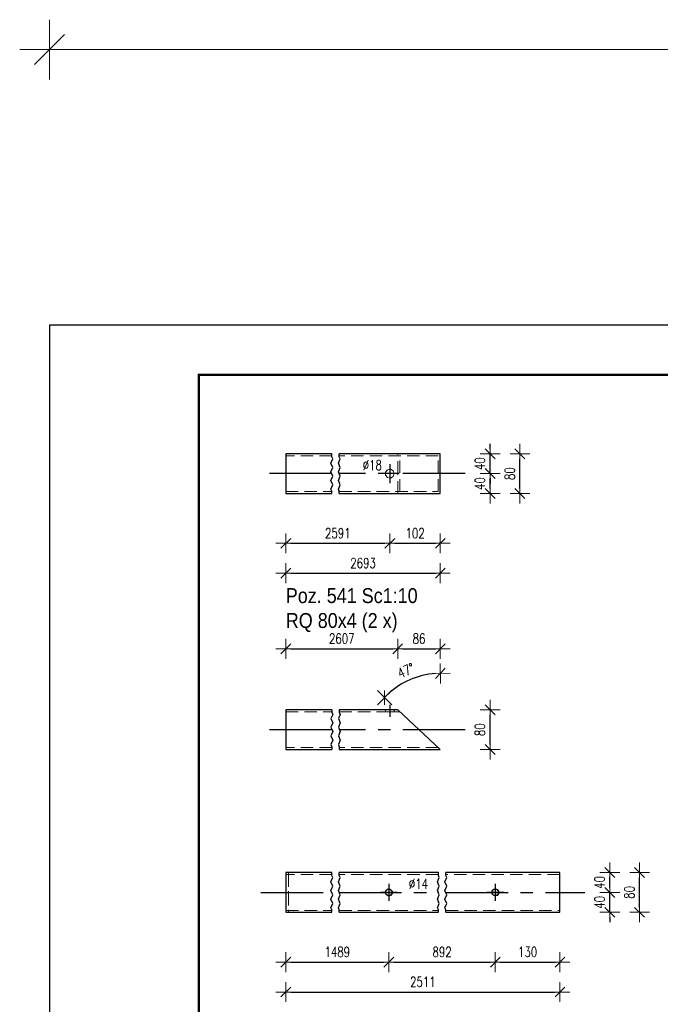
# Model space of a CAD drawing. Header units: millimetres. Extents: x -857 to -425, y 11503 to 11876.
# Tile 3 of 8: x -857 to -728, y 11664 to 11862. Entities that reach past the tile are written whole.
import ezdxf

# ---------------------------------------------------------------- set-up
doc = ezdxf.new("R2010")
doc.units = ezdxf.units.MM
doc.header["$LTSCALE"] = 10
doc.linetypes.add('HIDDEN', pattern=[0.375, 0.25, -0.125])
doc.linetypes.add('MITTE', pattern=[2, 1.25, -0.25, 0.25, -0.25])
doc.layers.get('Defpoints').update_dxf_attribs({"color": 1})
doc.layers.add('_FORMATKA', color=8, linetype='Continuous', plot=False)
for name, color, linetype, lineweight in [('_RAMKA', 7, 'Continuous', 35), ('PS_DIM', 4, 'Continuous', 13), ('PS_Hidden', 2, 'HIDDEN', 9), ('PS_Shape', 161, 'Continuous', 30), ('PS_SOLID', 7, 'Continuous', 30), ('PS_TEXT', 3, 'Continuous', 18)]:
    doc.layers.add(name, color=color, linetype=linetype, lineweight=lineweight)
doc.layers.add('PS_Mid', color=5, linetype='MITTE')
doc.styles.add('gil', font='txt', dxfattribs={"width": 0.9})
doc.styles.add('simplex', font='simplex.shx', dxfattribs={"width": 0.75})
doc.dimstyles.new('1_10_PRZ', dxfattribs={"dimtxt": 2, "dimasz": 1, "dimexe": 2, "dimexo": 5, "dimgap": 1, "dimtad": 1, "dimdec": 0, "dimlfac": 10, "dimtxsty": 'simplex', "dimblk": 'dimznak', "dimcen": 2, "dimse1": 1, "dimse2": 1, "dimclrt": 3, "dimadec": 1, "dimazin": 0, "dimtfac": 1, "dimtdec": 0, "dimtix": 1, "dimtmove": 2, "dimatfit": 3, "dimldrblk": 'dim-grot', "dimfxl": 1, "dimarcsym": 0})
doc.dimstyles.new('1_10_PRZ_DS1-LS10', dxfattribs={"dimtxt": 2, "dimasz": 1, "dimexe": 2, "dimexo": 5, "dimgap": 1, "dimtad": 1, "dimdec": 0, "dimlfac": 10, "dimtxsty": 'simplex', "dimblk": 'dimznak', "dimcen": 2, "dimse1": 1, "dimse2": 1, "dimclrt": 3, "dimadec": 1, "dimazin": 0, "dimtfac": 1, "dimtdec": 0, "dimtix": 1, "dimtmove": 2, "dimatfit": 3, "dimldrblk": 'dim-grot', "dimfxl": 1, "dimarcsym": 0})

# ---------------------------------------------------------------- blocks, each defined once
blk = doc.blocks.new('dim-grot')
blk.add_hatch(color=256).paths.add_polyline_path([(0, 0), (-2, 0.5), (-2, -0.5)])
blk.add_lwpolyline([(0, 0), (-2, 0.5), (-2, -0.5), (0, 0)])
blk = doc.blocks.new('dimznak')
at = {"color": 0}
for points in [[(0, 2), (0, -2)], [(-2, 0), (2, 0)]]:
    blk.add_lwpolyline(points, dxfattribs=at)
at = {"color": 2}
blk.add_lwpolyline([(1, 1), (-1, -1)], dxfattribs=at)
blk = doc.blocks.new('*D30')
at = {"layer": 'Defpoints', "color": 0, "transparency": 16777216}
for p in [(-772.17, 11774.53), (-762.17, 11774.53), (-782.32, 11770.53)]:
    blk.add_point(p, dxfattribs=at)
at = {"layer": 'PS_DIM', "color": 0, "lineweight": -2, "transparency": 16777216}
for p, q in [((-762.17, 11775.53), (-762.17, 11776.53)), ((-762.17, 11770.53), (-762.17, 11774.53)), ((-762.17, 11769.53), (-762.17, 11768.53))]:
    blk.add_line(p, q, dxfattribs=at)
for p, rotation in [((-762.17, 11774.53), 270), ((-762.17, 11770.53), 90)]:
    blk.add_blockref('dimznak', p, dxfattribs=dict(at, rotation=rotation))
at = {"layer": 'PS_DIM', "color": 3, "transparency": 16777216, "insert": (-764.21, 11772.53), "char_height": 2, "attachment_point": 5, "rotation": 90, "style": 'simplex'}
blk.add_mtext('40', dxfattribs=at)
blk = doc.blocks.new('*D34')
at = {"layer": 'Defpoints', "color": 0, "transparency": 16777216}
for p in [(-776.3, 11729.84), (-772.17, 11726.83), (-780.74, 11723.1), (-772.17, 11715.1)]:
    blk.add_point(p, dxfattribs=at)
at = {"layer": 'PS_DIM', "color": 0, "lineweight": -2, "transparency": 16777216}
blk.add_arc((-772.17, 11715.1), 15.31, 93.743, 133.2591, dxfattribs=at)
for p, rotation in [((-772.17, 11730.41), 1.871496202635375), ((-783.36, 11725.54), 225.1305902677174)]:
    blk.add_blockref('dimznak', p, dxfattribs=dict(at, rotation=rotation))
at = {"layer": 'PS_DIM', "color": 3, "transparency": 16777216, "insert": (-779.07, 11730.97), "char_height": 2, "attachment_point": 5, "rotation": 23.501, "style": 'simplex'}
blk.add_mtext('47%%d', dxfattribs=at)
blk = doc.blocks.new('*D40')
at = {"layer": 'Defpoints', "color": 0, "transparency": 16777216}
for p in [(-761.12, 11686.43), (-738.13, 11686.43), (-748.13, 11682.43)]:
    blk.add_point(p, dxfattribs=at)
at = {"layer": 'PS_DIM', "color": 0, "lineweight": -2, "transparency": 16777216}
for p, q in [((-738.13, 11687.43), (-738.13, 11688.43)), ((-738.13, 11682.43), (-738.13, 11686.43)), ((-738.13, 11681.43), (-738.13, 11680.43))]:
    blk.add_line(p, q, dxfattribs=at)
for p, rotation in [((-738.13, 11686.43), 270), ((-738.13, 11682.43), 90)]:
    blk.add_blockref('dimznak', p, dxfattribs=dict(at, rotation=rotation))
at = {"layer": 'PS_DIM', "color": 3, "transparency": 16777216, "insert": (-740.17, 11684.43), "char_height": 2, "attachment_point": 5, "rotation": 90, "style": 'simplex'}
blk.add_mtext('40', dxfattribs=at)
blk = doc.blocks.new('*D17')
at = {"color": 252, "lineweight": -2, "transparency": 16777216}
blk.add_line((-417, 352.33), (-3, 352.33), dxfattribs=at)
at = {"layer": 'Defpoints', "color": 0, "transparency": 16777216}
for p in [(0, 352.33), (-420, 297), (0, 297)]:
    blk.add_point(p, dxfattribs=at)
at = {"color": 252, "lineweight": -2, "transparency": 16777216, "xscale": 3, "yscale": 3, "zscale": 3, "rotation": 180}
blk.add_blockref('dimznak', (-420, 352.33), dxfattribs=at)
at = {"color": 252, "lineweight": -2, "transparency": 16777216, "xscale": 3, "yscale": 3, "zscale": 3}
blk.add_blockref('dimznak', (0, 352.33), dxfattribs=at)
at = {"color": 252, "transparency": 16777216, "insert": (-210, 362.83), "char_height": 15, "attachment_point": 5, "style": 'simplex'}
blk.add_mtext('420', dxfattribs=at)
blk = doc.blocks.new('*X155')
at = {"color": 1}
for p, q in [((-794.15, 11772.63), (-793.79, 11773.5)), ((-793.79, 11771.76), (-794.15, 11772.63)), ((-793.97, 11773.93), (-793.97, 11774.53)), ((-793.79, 11773.5), (-793.97, 11773.93)), ((-792.65, 11772.63), (-792.29, 11773.5)), ((-792.29, 11771.76), (-792.65, 11772.63)), ((-792.47, 11773.93), (-792.47, 11774.53)), ((-792.29, 11773.5), (-792.47, 11773.93)), ((-794.15, 11770.9), (-793.79, 11771.76)), ((-793.79, 11770.03), (-794.15, 11770.9)), ((-792.65, 11770.9), (-792.29, 11771.76)), ((-792.29, 11770.03), (-792.65, 11770.9)), ((-794.15, 11769.16), (-793.79, 11770.03)), ((-793.79, 11768.3), (-794.15, 11769.16)), ((-792.65, 11769.16), (-792.29, 11770.03)), ((-792.29, 11768.3), (-792.65, 11769.16)), ((-794.15, 11767.43), (-793.79, 11768.3)), ((-793.97, 11767), (-794.15, 11767.43)), ((-793.97, 11766.53), (-793.97, 11767)), ((-792.65, 11767.43), (-792.29, 11768.3)), ((-792.47, 11767), (-792.65, 11767.43)), ((-792.47, 11766.53), (-792.47, 11767))]:
    blk.add_line(p, q, dxfattribs=at)
at = {"layer": 'PS_Hidden', "color": 2, "linetype": 'HIDDEN'}
for p, q in [((-793.97, 11774.13), (-803.22, 11774.13)), ((-772.59, 11774.13), (-792.47, 11774.13)), ((-780.74, 11770.53), (-780.74, 11774.53)), ((-780.32, 11766.93), (-780.32, 11774.13)), ((-772.59, 11766.93), (-772.59, 11774.13)), ((-783.17, 11770.83), (-782.77, 11771.31)), ((-783.17, 11770.22), (-783.17, 11770.83)), ((-782.77, 11771.31), (-782.16, 11771.41)), ((-782.16, 11771.41), (-781.63, 11771.1)), ((-781.63, 11771.1), (-781.42, 11770.53)), ((-782.77, 11769.75), (-783.17, 11770.22)), ((-782.16, 11769.64), (-782.77, 11769.75)), ((-781.63, 11769.95), (-782.16, 11769.64)), ((-781.42, 11770.53), (-781.63, 11769.95)), ((-780.74, 11766.53), (-780.74, 11770.53)), ((-803.22, 11766.93), (-793.97, 11766.93)), ((-792.47, 11766.93), (-772.59, 11766.93))]:
    blk.add_line(p, q, dxfattribs=at)
at = {"layer": 'PS_Mid', "color": 5, "linetype": 'MITTE'}
for p, q in [((-782.32, 11772.43), (-782.32, 11768.63)), ((-793.97, 11770.53), (-808.22, 11770.53)), ((-767.17, 11770.53), (-792.47, 11770.53)), ((-780.42, 11770.53), (-784.22, 11770.53))]:
    blk.add_line(p, q, dxfattribs=at)
at = {"layer": 'PS_SOLID', "color": 7, "linetype": 'Continuous'}
for p, q in [((-793.97, 11774.53), (-803.22, 11774.53)), ((-803.22, 11774.53), (-803.22, 11766.53)), ((-772.17, 11774.53), (-792.47, 11774.53)), ((-772.17, 11766.93), (-772.17, 11774.53)), ((-772.17, 11766.53), (-772.17, 11766.93)), ((-803.22, 11766.53), (-793.97, 11766.53)), ((-792.47, 11766.53), (-772.17, 11766.53))]:
    blk.add_line(p, q, dxfattribs=at)
blk = doc.blocks.new('*X156')
at = {"color": 3, "style": 'gil', "width": 0.9}
for s, p in [('Poz. 541 Sc1:10', (-803.22, 11744.53)), ('RQ 80x4 (2 x)', (-803.22, 11739.53))]:
    blk.add_text(s, height=3, dxfattribs=at).set_placement(p)
blk = doc.blocks.new('*X157')
at = {"color": 1}
for p, q in [((-793.79, 11722.19), (-794.15, 11721.32)), ((-794.15, 11721.32), (-793.79, 11720.46)), ((-793.97, 11723.1), (-793.97, 11722.63)), ((-793.97, 11722.63), (-793.79, 11722.19)), ((-792.29, 11722.19), (-792.65, 11721.32)), ((-792.65, 11721.32), (-792.29, 11720.46)), ((-792.47, 11723.1), (-792.47, 11722.63)), ((-792.47, 11722.63), (-792.29, 11722.19)), ((-793.79, 11720.46), (-794.15, 11719.59)), ((-794.15, 11719.59), (-793.79, 11718.72)), ((-792.29, 11720.46), (-792.65, 11719.59)), ((-792.65, 11719.59), (-792.29, 11718.72)), ((-793.79, 11718.72), (-794.15, 11717.86)), ((-794.15, 11717.86), (-793.79, 11716.99)), ((-792.29, 11718.72), (-792.65, 11717.86)), ((-792.65, 11717.86), (-792.29, 11716.99)), ((-793.79, 11716.99), (-794.15, 11716.12)), ((-794.15, 11716.12), (-793.97, 11715.69)), ((-793.97, 11715.69), (-793.97, 11715.1)), ((-792.29, 11716.99), (-792.65, 11716.12)), ((-792.65, 11716.12), (-792.47, 11715.69)), ((-792.47, 11715.69), (-792.47, 11715.1))]:
    blk.add_line(p, q, dxfattribs=at)
at = {"layer": 'PS_Hidden', "color": 2, "linetype": 'HIDDEN'}
for p, q in [((-803.22, 11722.7), (-793.97, 11722.7)), ((-792.47, 11722.7), (-782.16, 11722.7)), ((-783.17, 11723.1), (-783.17, 11722.7)), ((-782.16, 11722.7), (-780.32, 11722.7)), ((-781.42, 11722.7), (-781.42, 11723.1)), ((-793.97, 11715.5), (-803.22, 11715.5)), ((-772.59, 11715.5), (-792.47, 11715.5))]:
    blk.add_line(p, q, dxfattribs=at)
at = {"layer": 'PS_Mid', "color": 5, "linetype": 'MITTE'}
for p, q in [((-782.32, 11724.1), (-782.32, 11721.7)), ((-793.97, 11719.1), (-808.22, 11719.1)), ((-767.17, 11719.1), (-792.47, 11719.1))]:
    blk.add_line(p, q, dxfattribs=at)
at = {"layer": 'PS_SOLID', "color": 7, "linetype": 'Continuous'}
for p, q in [((-793.97, 11723.1), (-803.22, 11723.1)), ((-803.22, 11723.1), (-803.22, 11715.5)), ((-780.74, 11723.1), (-792.47, 11723.1)), ((-772.17, 11715.1), (-780.74, 11723.1)), ((-803.22, 11715.5), (-803.22, 11715.1)), ((-803.22, 11715.1), (-793.97, 11715.1)), ((-792.47, 11715.1), (-772.17, 11715.1))]:
    blk.add_line(p, q, dxfattribs=at)
blk = doc.blocks.new('*X158')
at = {"color": 1}
for p, q in [((-793.97, 11689.84), (-793.97, 11690.43)), ((-793.79, 11689.4), (-793.97, 11689.84)), ((-792.47, 11689.84), (-792.47, 11690.43)), ((-792.29, 11689.4), (-792.47, 11689.84)), ((-772.57, 11689.84), (-772.57, 11690.43)), ((-772.39, 11689.4), (-772.57, 11689.84)), ((-771.07, 11689.84), (-771.07, 11690.43)), ((-770.89, 11689.4), (-771.07, 11689.84)), ((-794.15, 11688.54), (-793.79, 11689.4)), ((-793.79, 11687.67), (-794.15, 11688.54)), ((-794.15, 11686.8), (-793.79, 11687.67)), ((-792.65, 11688.54), (-792.29, 11689.4)), ((-792.29, 11687.67), (-792.65, 11688.54)), ((-792.65, 11686.8), (-792.29, 11687.67)), ((-772.75, 11688.54), (-772.39, 11689.4)), ((-772.39, 11687.67), (-772.75, 11688.54)), ((-772.75, 11686.8), (-772.39, 11687.67)), ((-771.25, 11688.54), (-770.89, 11689.4)), ((-770.89, 11687.67), (-771.25, 11688.54)), ((-771.25, 11686.8), (-770.89, 11687.67)), ((-793.79, 11685.94), (-794.15, 11686.8)), ((-794.15, 11685.07), (-793.79, 11685.94)), ((-792.29, 11685.94), (-792.65, 11686.8)), ((-792.65, 11685.07), (-792.29, 11685.94)), ((-772.39, 11685.94), (-772.75, 11686.8)), ((-772.75, 11685.07), (-772.39, 11685.94)), ((-770.89, 11685.94), (-771.25, 11686.8)), ((-771.25, 11685.07), (-770.89, 11685.94)), ((-793.79, 11684.2), (-794.15, 11685.07)), ((-794.15, 11683.34), (-793.79, 11684.2)), ((-792.29, 11684.2), (-792.65, 11685.07)), ((-792.65, 11683.34), (-792.29, 11684.2)), ((-772.39, 11684.2), (-772.75, 11685.07)), ((-772.75, 11683.34), (-772.39, 11684.2)), ((-770.89, 11684.2), (-771.25, 11685.07)), ((-771.25, 11683.34), (-770.89, 11684.2)), ((-793.97, 11682.9), (-794.15, 11683.34)), ((-793.97, 11682.43), (-793.97, 11682.9)), ((-792.47, 11682.9), (-792.65, 11683.34)), ((-792.47, 11682.43), (-792.47, 11682.9)), ((-772.57, 11682.9), (-772.75, 11683.34)), ((-772.57, 11682.43), (-772.57, 11682.9)), ((-771.07, 11682.9), (-771.25, 11683.34)), ((-771.07, 11682.43), (-771.07, 11682.9))]:
    blk.add_line(p, q, dxfattribs=at)
at = {"layer": 'PS_Hidden', "color": 2, "linetype": 'HIDDEN'}
for p, q in [((-793.97, 11690.03), (-803.19, 11690.03)), ((-803.19, 11690.03), (-803.19, 11682.83)), ((-802.69, 11690.03), (-802.69, 11682.83)), ((-802.66, 11690.43), (-802.66, 11682.43)), ((-772.57, 11690.03), (-792.47, 11690.03)), ((-748.13, 11690.03), (-771.07, 11690.03)), ((-783.18, 11686.67), (-783.1, 11686.77)), ((-783.18, 11686.55), (-783.18, 11686.67)), ((-783.18, 11686.19), (-783.18, 11686.32)), ((-783.1, 11686.1), (-783.18, 11686.19)), ((-782.95, 11686.94), (-782.87, 11687.04)), ((-782.87, 11685.83), (-782.95, 11685.92)), ((-782.87, 11687.04), (-782.75, 11687.06)), ((-782.75, 11685.8), (-782.87, 11685.83)), ((-782.52, 11687.1), (-782.4, 11687.12)), ((-782.4, 11685.74), (-782.52, 11685.76)), ((-782.4, 11687.12), (-782.29, 11687.06)), ((-782.29, 11685.8), (-782.4, 11685.74)), ((-782.09, 11686.94), (-781.98, 11686.88)), ((-781.98, 11685.98), (-782.09, 11685.92)), ((-781.98, 11686.88), (-781.94, 11686.77)), ((-781.94, 11686.1), (-781.98, 11685.98)), ((-781.86, 11686.55), (-781.82, 11686.43)), ((-781.82, 11686.43), (-781.86, 11686.32)), ((-761.78, 11686.67), (-761.7, 11686.77)), ((-761.78, 11686.55), (-761.78, 11686.67)), ((-761.78, 11686.19), (-761.78, 11686.32)), ((-761.7, 11686.1), (-761.78, 11686.19)), ((-761.55, 11686.94), (-761.47, 11687.04)), ((-761.47, 11685.83), (-761.55, 11685.92)), ((-761.47, 11687.04), (-761.35, 11687.06)), ((-761.35, 11685.8), (-761.47, 11685.83)), ((-761.12, 11687.1), (-761, 11687.12)), ((-761, 11685.74), (-761.12, 11685.76)), ((-761, 11687.12), (-760.89, 11687.06)), ((-760.89, 11685.8), (-761, 11685.74)), ((-760.69, 11686.94), (-760.58, 11686.88)), ((-760.58, 11685.98), (-760.69, 11685.92)), ((-760.58, 11686.88), (-760.54, 11686.77)), ((-760.54, 11686.1), (-760.58, 11685.98)), ((-760.46, 11686.55), (-760.42, 11686.43)), ((-760.42, 11686.43), (-760.46, 11686.32)), ((-803.19, 11682.83), (-793.97, 11682.83)), ((-792.47, 11682.83), (-772.57, 11682.83)), ((-771.07, 11682.83), (-748.13, 11682.83))]:
    blk.add_line(p, q, dxfattribs=at)
at = {"layer": 'PS_Mid', "color": 5, "linetype": 'MITTE'}
for p, q in [((-782.52, 11688.13), (-782.52, 11684.73)), ((-782.52, 11688.13), (-782.52, 11684.73)), ((-761.12, 11688.13), (-761.12, 11684.73)), ((-761.12, 11688.13), (-761.12, 11684.73)), ((-808.22, 11686.43), (-793.97, 11686.43)), ((-792.47, 11686.43), (-772.57, 11686.43)), ((-780.82, 11686.43), (-784.22, 11686.43)), ((-780.82, 11686.43), (-784.22, 11686.43)), ((-771.07, 11686.43), (-743.13, 11686.43)), ((-759.42, 11686.43), (-762.82, 11686.43)), ((-759.42, 11686.43), (-762.82, 11686.43))]:
    blk.add_line(p, q, dxfattribs=at)
at = {"layer": 'PS_SOLID', "color": 7, "linetype": 'Continuous'}
for p, q in [((-793.97, 11690.43), (-803.22, 11690.43)), ((-803.22, 11690.43), (-803.22, 11682.43)), ((-782.64, 11690.43), (-792.47, 11690.43)), ((-772.57, 11690.43), (-782.64, 11690.43)), ((-761.24, 11690.43), (-771.07, 11690.43)), ((-748.13, 11690.43), (-761.24, 11690.43)), ((-748.13, 11682.83), (-748.13, 11690.43)), ((-783.22, 11686.43), (-783.06, 11686.88)), ((-783.06, 11685.98), (-783.22, 11686.43)), ((-783.18, 11686.32), (-783.18, 11686.55)), ((-783.1, 11686.77), (-782.95, 11686.94)), ((-782.95, 11685.92), (-783.1, 11686.1)), ((-783.06, 11686.88), (-782.64, 11687.12)), ((-782.64, 11685.74), (-783.06, 11685.98)), ((-782.75, 11687.06), (-782.52, 11687.1)), ((-782.52, 11685.76), (-782.75, 11685.8)), ((-782.64, 11687.12), (-782.17, 11687.04)), ((-782.17, 11685.83), (-782.64, 11685.74)), ((-782.29, 11687.06), (-782.09, 11686.94)), ((-782.09, 11685.92), (-782.29, 11685.8)), ((-782.17, 11687.04), (-781.86, 11686.67)), ((-781.86, 11686.19), (-782.17, 11685.83)), ((-781.94, 11686.77), (-781.86, 11686.55)), ((-781.86, 11686.32), (-781.94, 11686.1)), ((-781.86, 11686.67), (-781.86, 11686.19)), ((-761.82, 11686.43), (-761.66, 11686.88)), ((-761.66, 11685.98), (-761.82, 11686.43)), ((-761.78, 11686.32), (-761.78, 11686.55)), ((-761.7, 11686.77), (-761.55, 11686.94)), ((-761.55, 11685.92), (-761.7, 11686.1)), ((-761.66, 11686.88), (-761.24, 11687.12)), ((-761.24, 11685.74), (-761.66, 11685.98)), ((-761.35, 11687.06), (-761.12, 11687.1)), ((-761.12, 11685.76), (-761.35, 11685.8)), ((-761.24, 11687.12), (-760.77, 11687.04)), ((-760.77, 11685.83), (-761.24, 11685.74)), ((-760.89, 11687.06), (-760.69, 11686.94)), ((-760.69, 11685.92), (-760.89, 11685.8)), ((-760.77, 11687.04), (-760.46, 11686.67)), ((-760.46, 11686.19), (-760.77, 11685.83)), ((-760.54, 11686.77), (-760.46, 11686.55)), ((-760.46, 11686.32), (-760.54, 11686.1)), ((-760.46, 11686.67), (-760.46, 11686.19)), ((-803.22, 11682.43), (-793.97, 11682.43)), ((-792.47, 11682.43), (-772.57, 11682.43)), ((-771.07, 11682.43), (-748.13, 11682.43)), ((-748.13, 11682.43), (-748.13, 11682.83))]:
    blk.add_line(p, q, dxfattribs=at)
blk = doc.blocks.new('*U16')
at = {"layer": '_FORMATKA', "lineweight": -3}
blk.add_lwpolyline([(-420, 0), (0, 0), (0, 297), (-420, 297)], close=True, dxfattribs=at)
at = {"layer": '_RAMKA', "lineweight": -3, "const_width": 0.5}
blk.add_lwpolyline([(-390, 10), (-10, 10), (-10, 287), (-390, 287)], close=True, dxfattribs=at)
dim = blk.add_linear_dim(base=(0, 352.33), p1=(-420, 297), p2=(0, 297), dimstyle='1_10_PRZ', override={"dimscale": 3, "dimtxt": 5, "dimlfac": 1, "dimclrd": 252, "dimclrt": 252})
dim.commit()
dim.dimension.update_dxf_attribs({"geometry": '*D17', "text_midpoint": (-210, 362.83)})

msp = doc.modelspace()

# ---------------------------------------------------------------- block references
at = {"layer": 'PS_DIM'}
msp.add_blockref('*U16', (-430.68, 11503.35), dxfattribs=at)
at = {"layer": 'PS_Shape', "color": 31}
for name in ['*X155', '*X157', '*X158']:
    msp.add_blockref(name, (0, 0), dxfattribs=at)
at = {"layer": 'PS_TEXT'}
msp.add_blockref('*X156', (0, 0), dxfattribs=at)

# ---------------------------------------------------------------- texts
at = {"layer": 'PS_DIM', "char_height": 2, "attachment_point": 7, "style": 'simplex'}
for s, insert in [('\\A1;%%c18', (-787.76, 11771.23)), ('\\A1;%%c14', (-778.49, 11687.16))]:
    msp.add_mtext(s, dxfattribs=dict(at, insert=insert))

# ---------------------------------------------------------------- dimensions: what is measured, and where the dimension line sits
at = {"layer": 'PS_DIM'}
for base, p1, p2, picture, middle in [((-762.17, 11774.53), (-782.32, 11770.53), (-772.17, 11774.53), '*D30', (-764.21, 11772.53)), ((-738.13, 11686.43), (-748.13, 11682.43), (-761.12, 11686.43), '*D40', (-740.17, 11684.43))]:
    dim = msp.add_linear_dim(base=base, p1=p1, p2=p2, angle=90, text='40', dimstyle='1_10_PRZ_DS1-LS10', dxfattribs=at)
    dim.commit()
    dim.dimension.update_dxf_attribs({"geometry": picture, "text_midpoint": middle, "dimtype": 128})
for base, p1, p2, location, text in [((-756.17, 11774.53), (-772.17, 11766.53), (-772.17, 11774.53), (-758.21, 11770.53), '80'), ((-762.17, 11770.53), (-772.17, 11766.53), (-782.32, 11770.53), (-764.21, 11768.53), '40'), ((-762.17, 11723.1), (-772.17, 11715.1), (-772.17, 11723.1), (-764.21, 11719.1), '80'), ((-738.13, 11690.43), (-761.12, 11686.43), (-748.13, 11690.43), (-740.17, 11688.43), '40'), ((-732.13, 11690.43), (-748.13, 11682.43), (-748.13, 11690.43), (-734.17, 11686.43), '80')]:
    msp.add_linear_dim(base=base, p1=p1, p2=p2, angle=90, location=location, text=text, dimstyle='1_10_PRZ_DS1-LS10', dxfattribs=at).render()
for base, p1, p2, location, text in [((-782.32, 11756.53), (-803.22, 11766.53), (-782.32, 11770.53), (-792.77, 11758.57), '2591'), ((-772.17, 11756.53), (-782.32, 11770.53), (-772.17, 11766.53), (-777.24, 11758.57), '102'), ((-772.17, 11750.53), (-803.22, 11766.53), (-772.17, 11766.53), (-787.69, 11752.57), '2693'), ((-780.74, 11735.35), (-803.22, 11715.1), (-780.74, 11723.1), (-791.98, 11737.39), '2607'), ((-772.17, 11735.35), (-780.74, 11723.1), (-772.17, 11715.1), (-776.46, 11737.39), '86'), ((-782.52, 11672.43), (-803.22, 11682.43), (-782.52, 11686.43), (-792.87, 11674.47), '1489'), ((-761.12, 11672.43), (-782.52, 11686.43), (-761.12, 11686.43), (-771.82, 11674.47), '892'), ((-748.13, 11672.43), (-761.12, 11686.43), (-748.13, 11682.43), (-754.63, 11674.47), '130'), ((-748.13, 11666.43), (-803.22, 11682.43), (-748.13, 11682.43), (-775.68, 11668.47), '2511')]:
    msp.add_linear_dim(base=base, p1=p1, p2=p2, location=location, text=text, dimstyle='1_10_PRZ_DS1-LS10', dxfattribs=at).render()
dim = msp.add_angular_dim_3p(base=(-776.3, 11729.84), center=(-772.17, 11715.1), p1=(-772.17, 11726.83), p2=(-780.74, 11723.1), text='47%%d', dimstyle='1_10_PRZ_DS1-LS10', dxfattribs=at)
dim.commit()
dim.dimension.update_dxf_attribs({"geometry": '*D34', "text_midpoint": (-779.07, 11730.97)})

doc.saveas('drawing.dxf')
